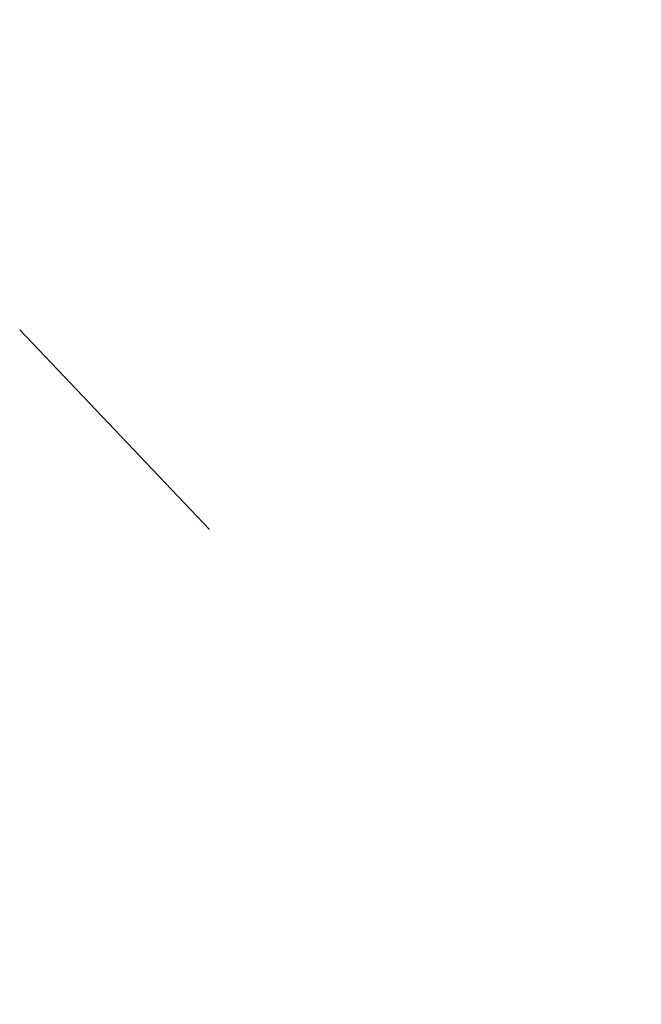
# Model space of a CAD drawing. Header units: millimetres. Extents: x 6504137 to 6515825, y 5737606 to 5784558.
# Tile 40 of 115: x 6511767.49 to 6511769.75, y 5757834.48 to 5757838.06. Entities that reach past the tile are written whole.
import ezdxf
from ezdxf import colors
from ezdxf.entities.mleader import LeaderData, LeaderLine
from ezdxf.math import Vec2, Vec3

# ---------------------------------------------------------------- set-up
doc = ezdxf.new("R2010")
doc.units = ezdxf.units.MM
doc.linetypes.add('JIS_02_2.0', pattern=[3, 2, -1])
doc.layers.add('-Linia kablowa nn', color=132, linetype='JIS_02_2.0', lineweight=30)
doc.layers.add('_Kąt załomu', color=7, linetype='Continuous')
doc.layers.add('_Opisy', color=7, linetype='Continuous')
doc.styles.get("Standard").update_dxf_attribs({"font": 'ARIALN.TTF'})
doc.dimstyles.new('Kat załomu', dxfattribs={"dimtxt": 2.2, "dimasz": 5, "dimexe": 0.18, "dimexo": 0.0625, "dimtad": 0, "dimtih": 1, "dimtoh": 1, "dimdec": 4, "dimzin": 0, "dimdsep": 46, "dimtxsty": 'Standard', "dimcen": 0.9, "dimse1": 1, "dimse2": 1, "dimadec": 0, "dimazin": 0, "dimtfac": 1, "dimtdec": 4, "dimtofl": 0, "dimtmove": 0, "dimatfit": 3, "dimfxl": 1, "dimtolj": 1, "dimtzin": 0, "dimarcsym": 0})

# ---------------------------------------------------------------- blocks, each defined once
blk = doc.blocks.new('*D39')
at = {"layer": '_Kąt załomu', "color": 0, "lineweight": -2, "transparency": 16777216}
for start, end in [(327.3791, 68.7131), (208.99689, 310.32765)]:
    blk.add_arc((6513068.902, 5758234.535), 21.6162, start, end, dxfattribs=at)
at = {"layer": '_Kąt załomu', "color": 0, "transparency": 16777216}
for points in [[(6513076.5388, 5758253.8702), (6513076.9602, 5758255.4827), (6513071.912, 5758255.9406)], [(6513049.2247, 5758223.7393), (6513050.7661, 5758224.3732), (6513048.0937, 5758228.6805)]]:
    blk.add_solid(points, dxfattribs=at)
at = {"layer": 'Defpoints', "color": 0, "transparency": 16777216}
for p in [(6513238.178, 5759438.352), (6513068.902, 5758234.535), (6513071.8387, 5758213.1192), (6510843.987, 5757608.544)]:
    blk.add_point(p, dxfattribs=at)
at = {"layer": '_Kąt załomu', "color": 0, "transparency": 16777216, "insert": (6513085.18, 5758220.3122), "char_height": 2.2, "attachment_point": 5, "rotation": 229}
blk.add_mtext('\\A1;246°', dxfattribs=at)
blk = doc.blocks.new('*D40')
at = {"layer": '_Kąt załomu', "color": 0, "lineweight": -2, "transparency": 16777216}
for start, end in [(315.03477, 4.86539), (251.71524, 301.5499)]:
    blk.add_arc((6510843.987, 5757608.544), 26.4459, start, end, dxfattribs=at)
at = {"layer": '_Kąt załomu', "color": 0, "transparency": 16777216}
for points in [[(6510869.5177, 5757610.6382), (6510871.1576, 5757610.9359), (6510869.4445, 5757615.7066)], [(6510835.3548, 5757582.6703), (6510836.0249, 5757584.1963), (6510831.1119, 5757585.4438)]]:
    blk.add_solid(points, dxfattribs=at)
at = {"layer": 'Defpoints', "color": 0, "transparency": 16777216}
for p in [(6513068.902, 5758234.535), (6510843.987, 5757608.544), (6510851.1947, 5757583.0992), (6510579.264, 5757133.586)]:
    blk.add_point(p, dxfattribs=at)
at = {"layer": '_Kąt załomu', "color": 0, "transparency": 16777216, "insert": (6510860.3741, 5757587.7871), "char_height": 2.2, "attachment_point": 5, "rotation": 218}
blk.add_mtext('\\A1;135°', dxfattribs=at)

msp = doc.modelspace()

# ---------------------------------------------------------------- linework, layer by layer
at = {"layer": '-Linia kablowa nn'}
msp.add_lwpolyline([(6511768.17684, 5757836.20424), (6511768.17684, 5757836.20424), (6511768.17684, 5757836.20424), (6511768.17684, 5757836.20424), (6511768.17684, 5757836.20424), (6511768.17684, 5757836.20424), (6511768.17684, 5757836.20424), (6511768.17684, 5757836.20424), (6511768.17684, 5757836.20424), (6511768.17684, 5757836.20424), (6511768.17684, 5757836.20424), (6511768.17684, 5757836.20424), (6511768.17684, 5757836.20424), (6511768.17684, 5757836.20424), (6511768.17684, 5757836.20424), (6511768.17684, 5757836.20424), (6511768.17684, 5757836.20424), (6511768.17684, 5757836.20424), (6511768.17684, 5757836.20424), (6511768.17684, 5757836.20424), (6511768.17684, 5757836.20424), (6511768.17684, 5757836.20424), (6511768.17684, 5757836.20424), (6511768.17684, 5757836.20424), (6511768.17684, 5757836.20424), (6511768.17684, 5757836.20424), (6511768.17684, 5757836.20424), (6511768.17684, 5757836.20424), (6511768.17684, 5757836.20424), (6511768.17684, 5757836.20424), (6511768.17684, 5757836.20424), (6511768.17684, 5757836.20424), (6511768.17684, 5757836.20424), (6511768.17684, 5757836.20424), (6511768.17684, 5757836.20424), (6511768.17684, 5757836.20424), (6511768.17684, 5757836.20424), (6511768.17684, 5757836.20424), (6511768.17684, 5757836.20424), (6511768.17684, 5757836.20424), (6511768.17684, 5757836.20424), (6511768.17684, 5757836.20424), (6511768.17684, 5757836.20424), (6511768.17684, 5757836.20424), (6511768.17684, 5757836.20424), (6511768.17684, 5757836.20424), (6511768.17684, 5757836.20424), (6511768.17684, 5757836.20424), (6511768.17684, 5757836.20424), (6511768.17684, 5757836.20424), (6511768.17684, 5757836.20424), (6511768.17684, 5757836.20424), (6511768.17684, 5757836.20424), (6511768.17684, 5757836.20424), (6511768.17684, 5757836.20424), (6511768.17684, 5757836.20424), (6511768.17684, 5757836.20424), (6511768.17684, 5757836.20424), (6511768.17684, 5757836.20424), (6511768.17684, 5757836.20424), (6511768.17684, 5757836.20424), (6511768.17684, 5757836.20424), (6511768.17684, 5757836.20424), (6511768.17684, 5757836.20424), (6511768.17684, 5757836.20424), (6511768.17684, 5757836.20424), (6511768.17684, 5757836.20424), (6511768.17684, 5757836.20424), (6511768.17684, 5757836.20424), (6511768.17684, 5757836.20424), (6511768.17684, 5757836.20424), (6511768.17684, 5757836.20424), (6511768.17684, 5757836.20424), (6511768.17684, 5757836.20424), (6511768.17684, 5757836.20424), (6511768.17684, 5757836.20424), (6511768.17684, 5757836.20424), (6511768.17684, 5757836.20424), (6511768.17684, 5757836.20424), (6511768.17684, 5757836.20424), (6511768.17684, 5757836.20424), (6511768.17684, 5757836.20424), (6511768.17684, 5757836.20424), (6511768.17684, 5757836.20424), (6511768.17684, 5757836.20424), (6511768.17684, 5757836.20424), (6511768.17684, 5757836.20424), (6511768.17684, 5757836.20424), (6511768.17684, 5757836.20424), (6511768.17684, 5757836.20424), (6511768.17684, 5757836.20424), (6511768.17684, 5757836.20424), (6511768.17684, 5757836.20424), (6511768.17684, 5757836.20424), (6511768.17684, 5757836.20424), (6511768.17684, 5757836.20424), (6511768.17684, 5757836.20424), (6511768.17684, 5757836.20424), (6511768.17684, 5757836.20424), (6511768.17684, 5757836.20424), (6511768.17684, 5757836.20424), (6511768.17684, 5757836.20424), (6511768.17684, 5757836.20424), (6511768.17684, 5757836.20424), (6511768.17684, 5757836.20424), (6511768.17684, 5757836.20424), (6511768.17684, 5757836.20424), (6511768.17684, 5757836.20424), (6511768.17684, 5757836.20424), (6511768.17684, 5757836.20424), (6511768.17684, 5757836.20424), (6511768.17684, 5757836.20424), (6511768.17684, 5757836.20424), (6511768.17684, 5757836.20424), (6511768.17684, 5757836.20424), (6511768.17684, 5757836.20424), (6511768.17684, 5757836.20424), (6511768.17684, 5757836.20424), (6511768.17684, 5757836.20424), (6511768.17684, 5757836.20424), (6511768.17684, 5757836.20424), (6511768.17684, 5757836.20424), (6511768.17684, 5757836.20424), (6511768.17684, 5757836.20424), (6511768.17684, 5757836.20424), (6511768.17684, 5757836.20424), (6511768.17684, 5757836.20424), (6511768.17684, 5757836.20424), (6511768.17684, 5757836.20424), (6511768.17684, 5757836.20424), (6511768.17684, 5757836.20424), (6511768.17684, 5757836.20424), (6511768.17684, 5757836.20424), (6511768.17684, 5757836.20424), (6511768.17684, 5757836.20424), (6511768.17684, 5757836.20424), (6511768.17684, 5757836.20424), (6511768.17684, 5757836.20424), (6511768.17684, 5757836.20424), (6511768.17684, 5757836.20424), (6511768.17684, 5757836.20424), (6511768.17684, 5757836.20424), (6511768.17684, 5757836.20424), (6511768.17684, 5757836.20424), (6511768.17684, 5757836.20424), (6511768.17684, 5757836.20424), (6511768.17684, 5757836.20424), (6511768.17684, 5757836.20424), (6511768.17684, 5757836.20424), (6511768.17684, 5757836.20424), (6511768.17684, 5757836.20424), (6511768.17684, 5757836.20424), (6511768.17684, 5757836.20424), (6511768.17684, 5757836.20424), (6511768.17684, 5757836.20424), (6511768.17684, 5757836.20424), (6511768.17684, 5757836.20424), (6511768.17684, 5757836.20424), (6511768.17684, 5757836.20424), (6511768.17684, 5757836.20424), (6511768.17684, 5757836.20424), (6511768.17684, 5757836.20424), (6511768.17684, 5757836.20424), (6511768.17684, 5757836.20424), (6511768.17684, 5757836.20424), (6511768.17684, 5757836.20424), (6511768.17684, 5757836.20424), (6511768.17684, 5757836.20424), (6511768.17684, 5757836.20424), (6511768.17684, 5757836.20424), (6511768.17684, 5757836.20424), (6511768.17684, 5757836.20424), (6511768.17684, 5757836.20424), (6511768.17684, 5757836.20424), (6511768.17684, 5757836.20424), (6511768.17684, 5757836.20424), (6511768.17684, 5757836.20424), (6511768.17684, 5757836.20424), (6511768.17684, 5757836.20424), (6511768.17684, 5757836.20424), (6511768.17684, 5757836.20424), (6511768.17684, 5757836.20424), (6511768.17684, 5757836.20424), (6511768.17684, 5757836.20424), (6511768.17684, 5757836.20424), (6511768.17684, 5757836.20424), (6511768.17684, 5757836.20424), (6511768.17684, 5757836.20424), (6511768.17684, 5757836.20424), (6511768.17684, 5757836.20424), (6511768.17684, 5757836.20424), (6511768.17684, 5757836.20424), (6511768.17684, 5757836.20424), (6511768.17684, 5757836.20424), (6511768.17684, 5757836.20424), (6511768.17684, 5757836.20424), (6511768.17684, 5757836.20424), (6511768.17684, 5757836.20424), (6511768.17684, 5757836.20424), (6511768.17684, 5757836.20424), (6511768.17684, 5757836.20424), (6511768.17684, 5757836.20424), (6511768.17684, 5757836.20424), (6511768.17684, 5757836.20424), (6511768.17684, 5757836.20424), (6511768.17684, 5757836.20424), (6511768.17684, 5757836.20424), (6511768.17684, 5757836.20424), (6511768.17684, 5757836.20424), (6511768.17684, 5757836.20424), (6511768.17684, 5757836.20424), (6511768.17684, 5757836.20424), (6511768.17684, 5757836.20424), (6511768.17684, 5757836.20424), (6511768.17684, 5757836.20424), (6511768.17684, 5757836.20424), (6511768.17684, 5757836.20424), (6511768.17684, 5757836.20424), (6511768.17684, 5757836.20424), (6511768.17684, 5757836.20424), (6511768.17684, 5757836.20424), (6511768.17684, 5757836.20424), (6511768.17684, 5757836.20424), (6511768.17684, 5757836.20424), (6511768.17684, 5757836.20424), (6511768.17684, 5757836.20424), (6511768.17684, 5757836.20424), (6511768.17684, 5757836.20424), (6511768.17684, 5757836.20424), (6511768.17684, 5757836.20424), (6511767.48857, 5757836.92988), (6511767.48857, 5757836.92988), (6511767.48857, 5757836.92988), (6511767.48857, 5757836.92988), (6511767.48857, 5757836.92988), (6511767.48857, 5757836.92988), (6511767.48857, 5757836.92988), (6511767.48857, 5757836.92988), (6511767.48857, 5757836.92988), (6511767.48857, 5757836.92988), (6511767.48857, 5757836.92988), (6511767.48857, 5757836.92988), (6511767.48857, 5757836.92988), (6511767.48857, 5757836.92988), (6511767.48857, 5757836.92988), (6511767.48857, 5757836.92988), (6511767.48857, 5757836.92988), (6511767.48857, 5757836.92988), (6511767.48857, 5757836.92988), (6511767.48857, 5757836.92988), (6511767.48857, 5757836.92988), (6511767.48857, 5757836.92988), (6511767.48857, 5757836.92988), (6511767.48857, 5757836.92988), (6511767.48857, 5757836.92988), (6511767.48857, 5757836.92988), (6511767.48857, 5757836.92988), (6511767.48857, 5757836.92988), (6511767.48857, 5757836.92988), (6511767.48857, 5757836.92988), (6511767.48857, 5757836.92988), (6511767.48857, 5757836.92988), (6511767.48857, 5757836.92988), (6511767.48857, 5757836.92988), (6511767.48857, 5757836.92988), (6511767.48857, 5757836.92988), (6511767.48857, 5757836.92988), (6511767.48857, 5757836.92988), (6511767.48857, 5757836.92988), (6511767.48857, 5757836.92988), (6511767.48857, 5757836.92988), (6511767.48857, 5757836.92988), (6511767.48857, 5757836.92988), (6511767.48857, 5757836.92988), (6511767.48857, 5757836.92988), (6511767.48857, 5757836.92988), (6511767.48857, 5757836.92988), (6511767.48857, 5757836.92988), (6511767.48857, 5757836.92988), (6511767.48857, 5757836.92988), (6511767.48857, 5757836.92988), (6511767.48857, 5757836.92988), (6511767.48857, 5757836.92988), (6511767.48857, 5757836.92988), (6511767.48857, 5757836.92988), (6511767.48857, 5757836.92988), (6511767.48857, 5757836.92988), (6511767.48857, 5757836.92988), (6511767.48857, 5757836.92988), (6511767.48857, 5757836.92988), (6511767.48857, 5757836.92988), (6511767.48857, 5757836.92988), (6511767.48857, 5757836.92988), (6511767.48857, 5757836.92988), (6511767.48857, 5757836.92988), (6511767.48857, 5757836.92988), (6511767.48857, 5757836.92988), (6511767.48857, 5757836.92988), (6511767.48857, 5757836.92988), (6511767.48857, 5757836.92988), (6511767.48857, 5757836.92988), (6511767.48857, 5757836.92988), (6511767.48857, 5757836.92988), (6511767.48857, 5757836.92988), (6511767.48857, 5757836.92988), (6511767.48857, 5757836.92988), (6511767.48857, 5757836.92988), (6511767.48857, 5757836.92988), (6511767.48857, 5757836.92988), (6511767.48857, 5757836.92988), (6511767.48857, 5757836.92988), (6511767.48857, 5757836.92988), (6511767.48857, 5757836.92988), (6511767.48857, 5757836.92988), (6511767.48857, 5757836.92988), (6511767.48857, 5757836.92988), (6511767.48857, 5757836.92988), (6511767.48857, 5757836.92988), (6511767.48857, 5757836.92988), (6511767.48857, 5757836.92988), (6511767.48857, 5757836.92988), (6511767.48857, 5757836.92988), (6511767.48857, 5757836.92988), (6511767.48857, 5757836.92988), (6511767.48857, 5757836.92988), (6511767.48857, 5757836.92988), (6511767.48857, 5757836.92988), (6511767.48857, 5757836.92988), (6511767.48857, 5757836.92988), (6511767.48857, 5757836.92988), (6511767.48857, 5757836.92988), (6511767.48857, 5757836.92988), (6511767.48857, 5757836.92988), (6511767.48857, 5757836.92988), (6511767.48857, 5757836.92988), (6511767.48857, 5757836.92988), (6511767.48857, 5757836.92988), (6511767.48857, 5757836.92988), (6511767.48857, 5757836.92988), (6511767.48857, 5757836.92988), (6511767.48857, 5757836.92988), (6511767.48857, 5757836.92988), (6511767.48857, 5757836.92988), (6511767.48857, 5757836.92988), (6511767.48857, 5757836.92988), (6511767.48857, 5757836.92988), (6511767.48857, 5757836.92988), (6511767.48857, 5757836.92988), (6511767.48857, 5757836.92988), (6511767.48857, 5757836.92988), (6511767.48857, 5757836.92988), (6511767.48857, 5757836.92988), (6511767.48857, 5757836.92988), (6511767.48857, 5757836.92988), (6511767.48857, 5757836.92988), (6511767.48857, 5757836.92988), (6511767.48857, 5757836.92988), (6511767.48857, 5757836.92988), (6511767.48857, 5757836.92988), (6511767.48857, 5757836.92988), (6511767.48857, 5757836.92988), (6511767.48857, 5757836.92988), (6511767.48857, 5757836.92988), (6511767.48857, 5757836.92988), (6511767.48857, 5757836.92988), (6511767.48857, 5757836.92988), (6511767.48857, 5757836.92988), (6511767.48857, 5757836.92988), (6511767.48857, 5757836.92988), (6511767.48857, 5757836.92988), (6511767.48857, 5757836.92988), (6511767.48857, 5757836.92988), (6511767.48857, 5757836.92988), (6511767.48857, 5757836.92988), (6511767.48857, 5757836.92988), (6511767.48857, 5757836.92988), (6511767.48857, 5757836.92988), (6511767.48857, 5757836.92988), (6511767.48857, 5757836.92988), (6511767.48857, 5757836.92988), (6511767.48857, 5757836.92988), (6511767.48857, 5757836.92988), (6511767.48857, 5757836.92988), (6511767.48857, 5757836.92988), (6511767.48857, 5757836.92988)], dxfattribs=at)

# ---------------------------------------------------------------- dimensions: what is measured, and where the dimension line sits
at = {"layer": '_Kąt załomu'}
for base, center, p1, p2, picture, middle, turn in [((6513071.83868, 5758213.11917), (6513068.902, 5758234.535), (6513238.178, 5759438.352), (6510843.987, 5757608.54399), '*D39', (6513085.18004, 5758220.31223), 229), ((6510851.19469, 5757583.09922), (6510843.98701, 5757608.544), (6513068.902, 5758234.535), (6510579.264, 5757133.586), '*D40', (6510860.37414, 5757587.78709), 218)]:
    dim = msp.add_angular_dim_3p(base=base, center=center, p1=p1, p2=p2, dimstyle='Kat załomu', dxfattribs=at)
    dim.commit()
    dim.dimension.update_dxf_attribs({"geometry": picture, "text_midpoint": middle, "text_rotation": turn})

# ---------------------------------------------------------------- leaders
at = {"layer": '_Opisy', "linetype": 'Continuous'}
ml = msp.add_multileader_mtext('Standard', dxfattribs=at)
ml.set_content('{\\fArial|b0|i0|c238|p34;\\C256; Proj. linia kablowa nn NA2XY (YAKXS) \\P4x120 SE L=00112|00140m\\PObwód oświetleniowy wg\\Podrębnego opracowania OUiD\\P\\pxqc; }', color=256)
ml.set_leader_properties()
ml.build(insert=Vec2(0, 0))
ml.multileader.update_dxf_attribs({"text_left_attachment_type": 6, "text_right_attachment_type": 6, "dogleg_length": 0.36, "arrow_head_size": 1.2, "scale": 0.8})
ctx = ml.context
ctx.base_point, ctx.scale, ctx.char_height, ctx.arrow_head_size, ctx.landing_gap_size, ctx.plane_origin, ctx.plane_x_axis, ctx.plane_y_axis = Vec3(6511726.65764, 5757876.58997, 51.6), 0.8, 2.16, 1.2, 0.072, Vec3(6511654.34764, 5757639.77697, 51.6), Vec3(0.9998922, 0.0146812), Vec3(-0.0146812, 0.9998922)
ctx.left_attachment, ctx.right_attachment = 6, 6
notes = []
notes.append((ctx, [(1, (1, 1, 0), (6511779.97295, 5757877.37279, 51.6), (-0.9998922, -0.0146812), 0.288, [(1, [(6511792.0521, 5757863.44873, 51.6)], 0, [])])]))
ctx.mtext.insert, ctx.mtext.text_direction, ctx.mtext.rotation, ctx.mtext.flow_direction = Vec3(6511726.69736, 5757878.7891, 51.6), Vec3(0.9998922, 0.0146812), 0.0146817, 5
ml = msp.add_multileader_mtext('Standard', dxfattribs=at)
ml.set_content('{\\fArial|b0|i0|c238|p34;II/2     \\P\\C256;istn. P-10,5/4,3E\\P}do przebudowy na\\P{\\fArial|b0|i0|c238|p34;\\C256;Kgo 10,5/xxE\\Pistn. linie kablowe\\Pprzenieść na proj. słup}', color=256)
ml.set_leader_properties()
ml.build(insert=Vec2(0, 0))
ml.multileader.update_dxf_attribs({"text_left_attachment_type": 6, "text_right_attachment_type": 6, "dogleg_length": 0.45, "arrow_head_size": 1.2, "scale": 0.8})
ctx = ml.context
ctx.base_point, ctx.scale, ctx.char_height, ctx.arrow_head_size, ctx.landing_gap_size, ctx.plane_origin, ctx.plane_x_axis, ctx.plane_y_axis = Vec3(6511715.73448, 5757830.99092, 30.78), 0.8, 2.16, 1.2, 0.072, Vec3(6511815.15849, 5757878.65333, 30.78), Vec3(0.9998922, 0.0146812), Vec3(-0.0146812, 0.9998922)
ctx.left_attachment, ctx.right_attachment = 6, 6
notes.append((ctx, [(1, (1, 1, 0), (6511746.10685, 5757831.43688, 30.78), (-0.9998922, -0.0146812), 0.36, [(0, [(6511766.06298, 5757837.01477, 30.78)], 0, []), (1, [(6511769.57042, 5757832.58293, 30.78)], 0, [])])]))
ctx.mtext.insert, ctx.mtext.text_direction, ctx.mtext.rotation, ctx.mtext.flow_direction = Vec3(6511715.76489, 5757833.82354, 30.78), Vec3(0.9998922, 0.0146812), 0.0146817, 5
for ctx, leaders in notes:
    for number, flags, end, landing, length, lines in leaders:
        leader = LeaderData()
        leader.index, (leader.has_last_leader_line, leader.has_dogleg_vector, leader.attachment_direction) = number, flags
        leader.last_leader_point, leader.dogleg_vector, leader.dogleg_length = Vec3(end), Vec3(landing), length
        for number, points, colour, breaks in lines:
            line = LeaderLine()
            line.index, line.vertices, line.color, line.breaks = number, Vec3.list(points), colors.encode_raw_color(colour), breaks
            leader.lines.append(line)
        ctx.leaders.append(leader)

doc.saveas('drawing.dxf')
